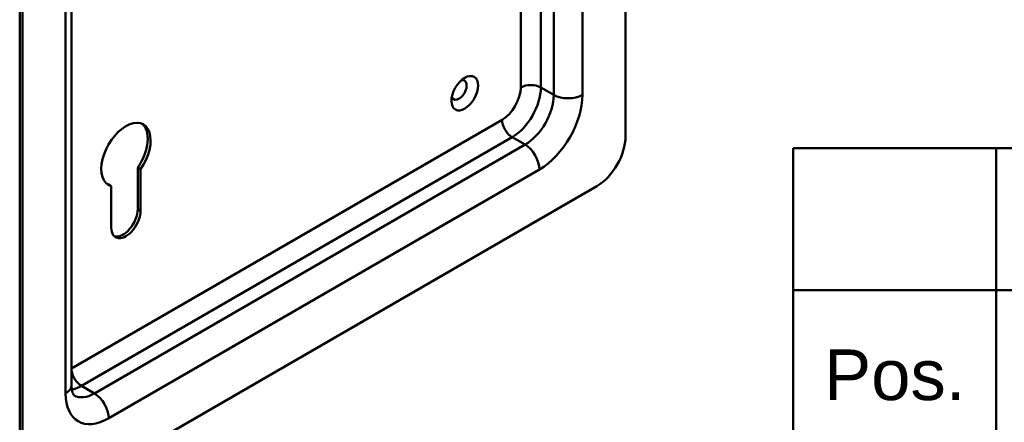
# Model space of a CAD drawing. Header units: millimetres. Extents: x 20 to 833, y 20 to 574.
# Tile 4 of 7: x 364 to 461, y 84 to 124. Entities that reach past the tile are written whole.
import ezdxf
from ezdxf.enums import TextEntityAlignment as Align

# ---------------------------------------------------------------- set-up
doc = ezdxf.new("R2010")
doc.units = ezdxf.units.MM
doc.header["$LTSCALE"] = 2
for name, color, linetype, lineweight in [('Sichtbare Kanten(DIN)', 7, 'Continuous', 50), ('Sichtbare tangentiale Kanten(DIN)', 7, 'Continuous', 50), ('Skizziergeometrie(DIN)', 7, 'Continuous', 50), ('Symbole(DIN)', 7, 'Continuous', 25)]:
    doc.layers.add(name, color=color, linetype=linetype, lineweight=lineweight)
doc.styles.add('Aktuell-DIN', font='arial.ttf')
doc.styles.add('Textstil10', font='arial.ttf')
doc.styles.add('Textstil41', font='arial.ttf', dxfattribs={"width": 0.8})
doc.styles.add('Textstil83', font='arial.ttf', dxfattribs={"width": 0.8})

# ---------------------------------------------------------------- blocks, each defined once
blk = doc.blocks.new('Schriftfelder Heusser')
at = {"layer": 'Skizziergeometrie(DIN)'}
for p, q in [((101, 229.917), (101, 236.917)), ((101, 236.917), (291, 236.917)), ((111, 229.917), (111, 236.917)), ((101, 191.417), (101, 229.917)), ((101, 229.917), (291, 229.917)), ((111, 229.917), (111, 221.417))]:
    blk.add_line(p, q, dxfattribs=at)
at = {"layer": 'Symbole(DIN)', "color": 179, "true_color": 0x262659, "insert": (106, 227), "char_height": 2.4892, "attachment_point": 2, "style": 'Aktuell-DIN'}
blk.add_mtext('Pos.', dxfattribs=at)
at = {"layer": 'Symbole(DIN)', "color": 179, "true_color": 0x262659, "style": 'Textstil10'}
blk.add_attdef('ERSTELLUNGSDATUM_001', (217.264, 218.291), '', height=2, dxfattribs=at)
at = {"layer": 'Symbole(DIN)', "color": 179, "true_color": 0x262659}
for tag, height, style, p in [('AUTOR', 2.489, 'Aktuell-DIN', (240.035, 219.263)), ('KONTROLLDATUM', 2, 'Textstil10', (217.417, 215.038)), ('KONTROLLIERT_VON', 2, 'Textstil10', (239.981, 215.054))]:
    blk.add_attdef(tag, text='', height=height, dxfattribs=dict(at, style=style)).set_placement(p, align=Align.MIDDLE_LEFT)
at = {"layer": 'Symbole(DIN)', "color": 7, "style": 'Textstil83', "width": 0.8}
blk.add_attdef('Anfänglicher_Ansichtsmaßstab_001', (281.568, 213.345), '', height=2.3, dxfattribs=at)
at = {"layer": 'Symbole(DIN)', "color": 179, "true_color": 0x262659, "style": 'Textstil10'}
blk.add_attdef('PROJEKT', text='', height=2, dxfattribs=at).set_placement((217.773, 209.719), align=Align.BOTTOM_LEFT)
at = {"layer": 'Symbole(DIN)', "color": 7, "style": 'Textstil41', "width": 0.8}
blk.add_attdef('STATUS', text='', height=5, dxfattribs=at).set_placement((284.526, 195.865), align=Align.MIDDLE_CENTER)

msp = doc.modelspace()

# ---------------------------------------------------------------- linework, layer by layer
at = {"layer": 'Sichtbare Kanten(DIN)'}
for p, q in [((423.488, 112.153), (423.488, 193.803)), ((363.808, 159.673), (363.808, 78.023)), ((364.091, 159.51), (364.091, 77.86)), ((368.919, 156.244), (368.919, 87.658)), ((375.433, 104.984), (375.433, 109.091)), ((375.715, 108.928), (375.433, 109.091)), ((375.715, 108.928), (375.715, 104.821)), ((366.919, 76.227), (420.659, 107.254)), ((372.83, 107.262), (372.548, 107.426)), ((372.83, 103.155), (372.83, 107.262))]:
    msp.add_line(p, q, dxfattribs=at)
msp.add_ellipse((407.648, 116.399), major_axis=(0.93, 1.611), ratio=0.57735, dxfattribs=at)
for centre, major_axis, start_param, end_param in [((407.083, 116.725), (-0.53, -0.918), 5.827281, 9.880682), ((374.273, 110.357), (-1.72, -2.979), 1.420207, 6.433775), ((373.99, 110.52), (1.72, 2.979), 4.561799, 6.200871), ((420.659, 110.52), (-2, -3.464), 0.785398, 2.356194), ((373.99, 110.52), (-1.72, -2.979), 0.082315, 0.15059), ((374.273, 103.988), (-1.02, -1.767), 5.497787, 8.63938), ((373.99, 104.151), (-1.02, -1.767), 0.139096, 2.356194)]:
    msp.add_ellipse(centre, major_axis=major_axis, ratio=0.57735, start_param=start_param, end_param=end_param, dxfattribs=at)
msp.add_open_spline([(368.919, 87.658), (368.919, 87.492), (368.93, 87.344), (368.968, 87.089), (368.995, 86.984), (369.05, 86.818), (369.079, 86.759), (369.126, 86.681), (369.143, 86.661), (369.161, 86.643), (369.162, 86.643), (369.162, 86.643)], degree=3, knots=[3.1415927, 3.1415927, 3.1415927, 3.1415927, 3.2986723, 3.2986723, 3.4557519, 3.4557519, 3.6128316, 3.6128316, 3.7699112, 3.7699112, 3.9269908, 3.9269908, 3.9269908, 3.9269908], dxfattribs=at)
at = {"layer": 'Sichtbare tangentiale Kanten(DIN)'}
for p, q in [((419.245, 184.821), (419.245, 116.235)), ((368.333, 86.842), (368.333, 155.427)), ((416.416, 116.235), (416.416, 142.258)), ((415.144, 141.032), (415.144, 116.97)), ((413.164, 116.97), (413.164, 139.86)), ((416.416, 116.235), (415.144, 116.97)), ((368.919, 89.303), (411.325, 113.786)), ((412.315, 112.071), (369.889, 87.576)), ((413.588, 111.336), (412.315, 112.071)), ((371.162, 86.842), (413.588, 111.336)), ((415.002, 108.887), (372.576, 84.392)), ((375.715, 104.821), (375.433, 104.984)), ((371.162, 86.842), (369.889, 87.576))]:
    msp.add_line(p, q, dxfattribs=at)
for centre, major_axis, start_param, end_param in [((411.325, 115.909), (1.3, 2.252), 3.926991, 5.497787), ((412.315, 115.337), (-2, -3.464), 0.785398, 2.356194), ((414.154, 116.399), (1.4, 0), 0.785398, 2.356194), ((413.588, 114.602), (2, 3.464), 3.926991, 5.497787), ((415.002, 113.786), (3, 5.196), 3.926991, 5.497787), ((417.831, 117.052), (2, 0), 3.926991, 5.497787), ((412.315, 113.214), (0.7, -1.212), 3.926991, 5.497787), ((413.588, 109.703), (1, -1.732), 0.785398, 2.356194), ((369.889, 88.719), (-0.7, 1.212), 0.98726, 2.356194), ((366.919, 87.658), (2, 0), 5.497787, 6.283185), ((369.889, 90.842), (-2, -3.464), 0.446666, 0.785398), ((372.576, 89.291), (-3, -5.196), 5.497787, 7.068583), ((371.162, 90.107), (-2, -3.464), 0, 0.785398), ((371.162, 85.209), (-1, 1.732), 3.926991, 5.497787)]:
    msp.add_ellipse(centre, major_axis=major_axis, ratio=0.57735, start_param=start_param, end_param=end_param, dxfattribs=at)

# ---------------------------------------------------------------- block references
at = {"xscale": 2, "yscale": 2, "zscale": 2}
msp.add_blockref('Schriftfelder Heusser', (238, -362.833), dxfattribs=at)

doc.saveas('drawing.dxf')
